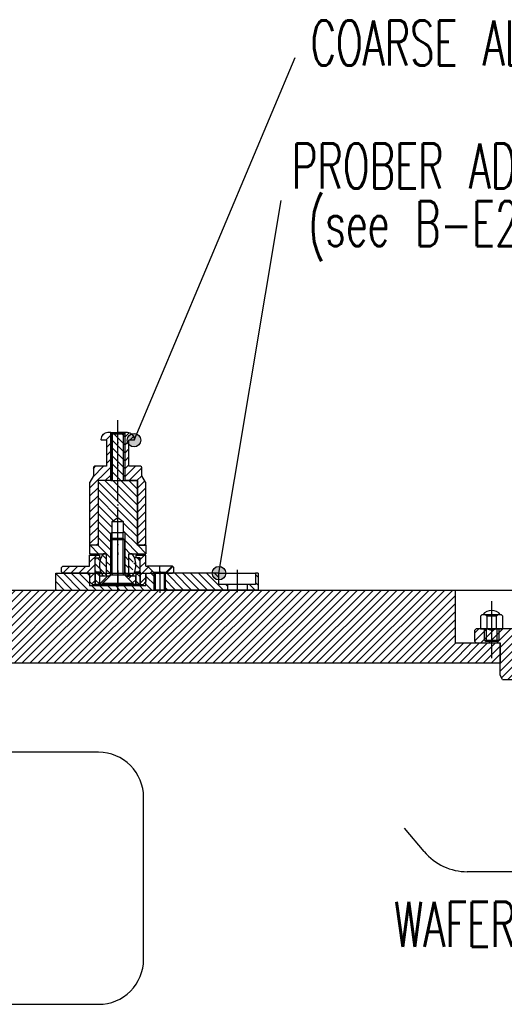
# Model space of a CAD drawing. Extents: x -1763 to 4575, y -3429 to 1051.
# Tile 52 of 80: x 2872 to 3044, y -2611 to -2261. Entities that reach past the tile are written whole.
import ezdxf

# ---------------------------------------------------------------- set-up
doc = ezdxf.new("R2010")
doc.units = 0
doc.linetypes.add('DASHED', pattern=[15, 7, -8])
doc.linetypes.add('DOT_CENTER', pattern=[14, 12, -1, 0, -1])
doc.layers.get('0').update_dxf_attribs({"linetype": 'CONTINUOUS'})
doc.layers.add('1', color=7, linetype='CONTINUOUS')
doc.styles.add('CONVERTER_1', font='txt.shx', dxfattribs={"width": 0.63})
doc.dimstyles.get("Standard").update_dxf_attribs({"dimtxt": 0.18, "dimasz": 0.18, "dimexe": 0.18, "dimexo": 0.0625, "dimgap": 0.09, "dimtad": 0, "dimtih": 1, "dimtoh": 1, "dimdec": 4, "dimzin": 0, "dimtxsty": 'STANDARD', "dimcen": 0.09, "dimazin": 3, "dimtfac": 1, "dimtdec": 4, "dimtofl": 0, "dimtmove": 0, "dimatfit": 3, "dimtolj": 1, "dimtzin": 0})
pattern_1 = [(45, (0, 0), (-1.4142136, 1.4142136), [])]
pattern_2 = [(-45, (0, 0), (1.4142136, 1.4142136), [])]
pattern_3 = [(45, (2e-11, 369.065), (-1.4142136, 1.4142136), [])]
pattern_4 = [(45, (2e-11, -1113.895), (-1.4142136, 1.4142136), [])]
pattern_5 = [(135, (2e-11, -1113.895), (-1.4142136, -1.4142136), [])]
pattern_6 = [(135, (2e-11, -1113.895), (-1.4142136, -1.4142136), [])]
pattern_7 = [(45, (2e-11, -1113.895), (-1.4142136, 1.4142136), [])]
pattern_8 = [(315, (2e-11, -981.8801), (1.4142136, 1.4142136), [])]
pattern_9 = [(45, (6e-14, 435.158), (-1.4142136, 1.4142136), [])]

# ---------------------------------------------------------------- blocks, each defined once
blk = doc.blocks.new('CATCHPIN__1', base_point=(2920.99, -2364.59))
at = {"layer": '1', "linetype": 'CONTINUOUS'}
h = blk.add_hatch(dxfattribs=at)
h.set_pattern_fill('USER', color=1, scale=2, angle=45, pattern_type=0)
h.set_pattern_definition(pattern_3)
edge = h.paths.add_edge_path()
edge.add_line((2898.9, -2419.75), (2903, -2419.75))
edge.add_line((2903, -2419.75), (2903, -2410.45))
edge.add_line((2903, -2410.45), (2901.2, -2410.45))
edge.add_line((2901.2, -2410.45), (2901, -2410.25))
edge.add_arc((2903.5, -2410.25), 2.5, 450, 540, ccw=False)
edge.add_line((2903.5, -2407.75), (2904.5, -2407.75))
edge.add_line((2904.5, -2407.75), (2904.5, -2424.85))
edge.add_line((2904.5, -2424.85), (2900, -2424.85))
edge.add_line((2900, -2424.85), (2900, -2425.65))
edge.add_line((2900, -2425.65), (2900, -2447.85))
edge.add_line((2900, -2447.85), (2897, -2447.85))
edge.add_line((2897, -2447.85), (2897, -2425.69))
edge.add_arc((2897.5, -2425.69), 0.5, 510, 540, ccw=False)
edge.add_line((2897.07, -2425.44), (2898.4, -2423.13))
edge.add_line((2898.4, -2423.13), (2898.4, -2420.25))
edge.add_arc((2898.9, -2420.25), 0.5, 450, 540, ccw=False)
h = blk.add_hatch(dxfattribs=at)
h.set_pattern_fill('USER', color=1, scale=2, angle=45, pattern_type=0)
h.set_pattern_definition(pattern_3)
edge = h.paths.add_edge_path()
edge.add_line((2915.1, -2419.75), (2911, -2419.75))
edge.add_line((2911, -2419.75), (2911, -2410.45))
edge.add_line((2911, -2410.45), (2912.8, -2410.45))
edge.add_line((2912.8, -2410.45), (2913, -2410.25))
edge.add_arc((2910.5, -2410.25), 2.5, 0, 90)
edge.add_line((2910.5, -2407.75), (2909.5, -2407.75))
edge.add_line((2909.5, -2407.75), (2909.5, -2424.85))
edge.add_line((2909.5, -2424.85), (2914, -2424.85))
edge.add_line((2914, -2424.85), (2914, -2425.65))
edge.add_line((2914, -2425.65), (2914, -2447.85))
edge.add_line((2914, -2447.85), (2917, -2447.85))
edge.add_line((2917, -2447.85), (2917, -2425.69))
edge.add_arc((2916.5, -2425.69), 0.5, 0, 30)
edge.add_line((2916.93, -2425.44), (2915.6, -2423.13))
edge.add_line((2915.6, -2423.13), (2915.6, -2420.25))
edge.add_arc((2915.1, -2420.25), 0.5, 0, 90)
at = {"layer": '1', "color": 7, "linetype": 'DOT_CENTER'}
for p, q in [((2907, -2407.75), (2907, -2403.35)), ((2907, -2424.28), (2907, -2407.75)), ((2907, -2447.32), (2907, -2436.3))]:
    blk.add_line(p, q, dxfattribs=at)
at = {"layer": '1', "color": 7, "linetype": 'CONTINUOUS'}
for p, q in [((2904.5, -2407.75), (2903.5, -2407.75)), ((2904.5, -2407.75), (2907, -2407.75)), ((2904.5, -2424.85), (2904.5, -2407.75)), ((2909.5, -2407.75), (2907, -2407.75)), ((2909.5, -2407.75), (2909.5, -2424.85)), ((2910.5, -2407.75), (2909.5, -2407.75)), ((2901.2, -2410.45), (2901, -2410.25)), ((2903, -2410.45), (2901.2, -2410.45)), ((2903, -2410.45), (2903, -2419.75)), ((2911, -2419.75), (2911, -2410.45)), ((2912.8, -2410.45), (2911, -2410.45)), ((2913, -2410.25), (2912.8, -2410.45)), ((2898.4, -2420.25), (2898.4, -2423.13)), ((2903, -2419.75), (2898.9, -2419.75)), ((2903, -2419.75), (2903, -2419.75)), ((2903, -2419.75), (2903, -2419.75)), ((2903, -2419.75), (2903, -2419.75)), ((2903, -2419.75), (2903, -2419.75)), ((2911, -2419.75), (2911, -2419.75)), ((2911, -2419.75), (2911, -2419.75)), ((2911, -2419.75), (2911, -2419.75)), ((2911, -2419.75), (2911, -2419.75)), ((2915.1, -2419.75), (2911, -2419.75)), ((2915.6, -2423.13), (2915.6, -2420.25)), ((2897, -2425.69), (2897, -2447.85)), ((2898.4, -2423.13), (2897.07, -2425.44)), ((2900, -2424.85), (2900, -2425.65)), ((2904.5, -2424.85), (2900, -2424.85)), ((2900, -2425.65), (2900, -2447.85)), ((2914, -2424.85), (2909.5, -2424.85)), ((2914, -2425.65), (2914, -2424.85)), ((2914, -2447.85), (2914, -2425.65)), ((2916.93, -2425.44), (2915.6, -2423.13)), ((2917, -2447.85), (2917, -2425.69)), ((2900, -2447.85), (2897, -2447.85)), ((2917, -2447.85), (2914, -2447.85))]:
    blk.add_line(p, q, dxfattribs=at)
for centre, radius, start, end in [((2903.5, -2410.25), 2.5, 90, 180), ((2910.5, -2410.25), 2.5, 0, 90), ((2898.9, -2420.25), 0.5, 90, 180), ((2915.1, -2420.25), 0.5, 0, 90), ((2897.5, -2425.69), 0.5, 150, 180), ((2916.5, -2425.69), 0.5, 0, 30)]:
    blk.add_arc(centre, radius, start, end, dxfattribs=at)
blk = doc.blocks.new('FLANGE_CP__2', base_point=(2919.65, -2399.28))
at = {"layer": '1', "linetype": 'CONTINUOUS'}
h = blk.add_hatch(dxfattribs=at)
h.set_pattern_fill('USER', color=6, scale=2, angle=45, pattern_type=0)
h.set_pattern_definition(pattern_4)
h.paths.add_polyline_path([(2887, -2455.75), (2887, -2457.25), (2887.5, -2457.75), (2897, -2457.75), (2897, -2460.75), (2898, -2461.75), (2899, -2461.75), (2899, -2452.35), (2900.5, -2452.35), (2900.5, -2451.35), (2897, -2451.35), (2897, -2455.25), (2887.5, -2455.25)])
h = blk.add_hatch(dxfattribs=at)
h.set_pattern_fill('USER', color=6, scale=2, angle=45, pattern_type=0)
h.set_pattern_definition(pattern_4)
h.paths.add_polyline_path([(2915, -2452.35), (2915, -2461.75), (2916, -2461.75), (2917, -2460.75), (2917, -2457.75), (2919.75, -2457.75), (2919.75, -2457.35), (2917.65, -2455.25), (2917, -2455.25), (2917, -2451.35), (2913.5, -2451.35), (2913.5, -2452.35)])
h = blk.add_hatch(dxfattribs=at)
h.set_pattern_fill('USER', color=6, scale=2, angle=45, pattern_type=0)
h.set_pattern_definition(pattern_4)
h.paths.add_polyline_path([(2926.35, -2455.25), (2924.25, -2457.35), (2924.25, -2457.75), (2926.5, -2457.75), (2927, -2457.25), (2927, -2455.75), (2926.5, -2455.25)])
at = {"layer": '1', "color": 6, "linetype": 'DOT_CENTER'}
for p, q in [((2907, -2463.56), (2907, -2449.32)), ((2922, -2458.15), (2922, -2455.01)), ((2926.5, -2455.25), (2927, -2455.75))]:
    blk.add_line(p, q, dxfattribs=at)
at = {"layer": '1', "color": 6, "linetype": 'CONTINUOUS'}
for p, q in [((2897, -2451.35), (2900.5, -2451.35)), ((2897, -2455.25), (2897, -2451.35)), ((2899, -2452.35), (2900.5, -2452.35)), ((2899, -2461.75), (2899, -2452.35)), ((2900.5, -2451.35), (2900.5, -2452.35)), ((2913.5, -2451.35), (2913.5, -2452.35)), ((2913.5, -2451.35), (2917, -2451.35)), ((2915, -2452.35), (2913.5, -2452.35)), ((2915, -2461.75), (2915, -2452.35)), ((2917, -2455.25), (2917, -2451.35)), ((2887.5, -2455.25), (2887, -2455.75)), ((2887, -2457.25), (2887, -2455.75)), ((2887.5, -2457.75), (2887, -2457.25)), ((2887.5, -2455.25), (2897, -2455.25)), ((2917, -2455.25), (2917.65, -2455.25)), ((2919.75, -2457.35), (2917.65, -2455.25)), ((2926.35, -2455.25), (2917.65, -2455.25)), ((2919.75, -2457.75), (2919.75, -2457.35)), ((2919.75, -2457.35), (2924.25, -2457.35)), ((2926.35, -2455.25), (2924.25, -2457.35)), ((2924.25, -2457.35), (2924.25, -2457.75)), ((2926.5, -2455.25), (2926.35, -2455.25)), ((2926.5, -2457.75), (2927, -2457.25)), ((2927, -2457.25), (2927, -2455.75)), ((2897, -2457.75), (2887.5, -2457.75)), ((2897, -2457.75), (2897, -2460.75)), ((2898, -2461.75), (2897, -2460.75)), ((2916, -2461.75), (2917, -2460.75)), ((2917, -2457.75), (2917, -2460.75)), ((2917, -2457.75), (2919.75, -2457.75)), ((2919.75, -2457.75), (2924.25, -2457.75)), ((2924.25, -2457.75), (2926.5, -2457.75)), ((2898, -2461.75), (2899, -2461.75)), ((2899, -2461.75), (2915, -2461.75)), ((2915, -2461.75), (2916, -2461.75))]:
    blk.add_line(p, q, dxfattribs=at)
blk = doc.blocks.new('BALLHEAD_CP__3', base_point=(2915, -2450.15))
at = {"layer": '1', "linetype": 'CONTINUOUS'}
h = blk.add_hatch(dxfattribs=at)
h.set_pattern_fill('USER', color=1, scale=2, angle=135, pattern_type=0)
h.set_pattern_definition(pattern_5)
edge = h.paths.add_edge_path()
edge.add_line((2899.5, -2457.35), (2899, -2456.85))
edge.add_line((2899, -2456.85), (2899, -2452.85))
edge.add_line((2899, -2452.85), (2899.5, -2452.35))
edge.add_line((2899.5, -2452.35), (2901, -2452.35))
edge.add_arc((2907, -2454.85), 6.5, 157.3801, -157.3801)
edge.add_line((2901, -2457.35), (2899.5, -2457.35))
h = blk.add_hatch(dxfattribs=at)
h.set_pattern_fill('USER', color=1, scale=2, angle=135, pattern_type=0)
h.set_pattern_definition(pattern_5)
edge = h.paths.add_edge_path()
edge.add_arc((2907, -2454.85), 6.5, 202.6199, 217.9799, ccw=False)
edge.add_arc((2907, -2454.85), 6.5, 517.3801, 202.6199, ccw=False)
edge.add_arc((2907, -2454.85), 6.5, 502.0201, 517.3801, ccw=False)
edge.add_line((2901.88, -2450.85), (2903, -2450.85))
edge.add_line((2903, -2450.85), (2903, -2458.85))
edge.add_line((2903, -2458.85), (2901.88, -2458.85))
h = blk.add_hatch(dxfattribs=at)
h.set_pattern_fill('USER', color=1, scale=2, angle=135, pattern_type=0)
h.set_pattern_definition(pattern_5)
edge = h.paths.add_edge_path()
edge.add_line((2911, -2458.85), (2911, -2450.85))
edge.add_line((2911, -2450.85), (2912.12, -2450.85))
edge.add_arc((2907, -2454.85), 6.5, 382.6199, 397.9799, ccw=False)
edge.add_arc((2907, -2454.85), 6.5, 337.3801, 382.6199, ccw=False)
edge.add_arc((2907, -2454.85), 6.5, 322.0201, 337.3801, ccw=False)
edge.add_line((2912.12, -2458.85), (2911, -2458.85))
h = blk.add_hatch(dxfattribs=at)
h.set_pattern_fill('USER', color=1, scale=2, angle=135, pattern_type=0)
h.set_pattern_definition(pattern_5)
edge = h.paths.add_edge_path()
edge.add_arc((2907, -2454.85), 6.5, -22.6199, 22.6199)
edge.add_line((2913, -2452.35), (2914.5, -2452.35))
edge.add_line((2914.5, -2452.35), (2915, -2452.85))
edge.add_line((2915, -2452.85), (2915, -2456.85))
edge.add_line((2915, -2456.85), (2914.5, -2457.35))
edge.add_line((2914.5, -2457.35), (2913, -2457.35))
at = {"layer": '1', "color": 1, "linetype": 'DOT_CENTER'}
blk.add_line((2907, -2459.96), (2907, -2450.15), dxfattribs=at)
at = {"layer": '1', "color": 1, "linetype": 'CONTINUOUS'}
for p, q in [((2899, -2452.85), (2899.5, -2452.35)), ((2899, -2456.85), (2899, -2452.85)), ((2899.5, -2452.35), (2901, -2452.35)), ((2903, -2450.85), (2901.88, -2450.85)), ((2903, -2458.85), (2903, -2450.85)), ((2911, -2458.85), (2911, -2450.85)), ((2912.12, -2450.85), (2911, -2450.85)), ((2914.5, -2452.35), (2913, -2452.35)), ((2915, -2452.85), (2914.5, -2452.35)), ((2915, -2456.85), (2915, -2452.85)), ((2899.5, -2457.35), (2899, -2456.85)), ((2901, -2457.35), (2899.5, -2457.35)), ((2913, -2457.35), (2914.5, -2457.35)), ((2914.5, -2457.35), (2915, -2456.85)), ((2903, -2458.85), (2901.88, -2458.85)), ((2912.12, -2458.85), (2911, -2458.85))]:
    blk.add_line(p, q, dxfattribs=at)
for start, end in [(157.3801, -157.3801), (142.0201, 157.3801), (22.6199, 37.9799), (-22.6199, 22.6199), (-157.3801, -142.0201), (-37.9799, -22.6199)]:
    blk.add_arc((2907, -2454.85), 6.5, start, end, dxfattribs=at)
blk = doc.blocks.new('SLEEVE_CP__4', base_point=(2907.98, -2410.4))
at = {"layer": '1', "linetype": 'CONTINUOUS'}
h = blk.add_hatch(dxfattribs=at)
h.set_pattern_fill('USER', color=4, scale=2, angle=135, pattern_type=0)
h.set_pattern_definition(pattern_6)
h.paths.add_polyline_path([(2899, -2461.75), (2899, -2457.35), (2900.5, -2457.35), (2900.5, -2461.75)])
h = blk.add_hatch(dxfattribs=at)
h.set_pattern_fill('USER', color=4, scale=2, angle=135, pattern_type=0)
h.set_pattern_definition(pattern_6)
h.paths.add_polyline_path([(2913.5, -2461.75), (2913.5, -2457.35), (2915, -2457.35), (2915, -2461.75)])
at = {"layer": '1', "color": 4, "linetype": 'CONTINUOUS'}
for p, q in [((2900.5, -2457.35), (2899, -2457.35)), ((2899, -2457.35), (2899, -2461.75)), ((2901, -2457.35), (2900.5, -2457.35)), ((2913.5, -2457.35), (2913, -2457.35)), ((2915, -2457.35), (2913.5, -2457.35)), ((2915, -2457.35), (2915, -2461.75)), ((2900.5, -2461.75), (2899, -2461.75)), ((2913.5, -2461.75), (2900.5, -2461.75)), ((2915, -2461.75), (2913.5, -2461.75))]:
    blk.add_line(p, q, dxfattribs=at)
at = {"layer": '1', "color": 4, "linetype": 'DASHED'}
for p, q in [((2900.5, -2457.35), (2900.5, -2461.75)), ((2913.5, -2457.35), (2913.5, -2461.75))]:
    blk.add_line(p, q, dxfattribs=at)
at = {"layer": '1', "color": 1, "linetype": 'DOT_CENTER'}
blk.add_line((2907, -2456.79), (2907, -2462.7), dxfattribs=at)
blk = doc.blocks.new('WASHER_CP__5', base_point=(2907.79, -2430.42))
at = {"layer": '1', "linetype": 'CONTINUOUS'}
h = blk.add_hatch(dxfattribs=at)
h.set_pattern_fill('USER', color=3, scale=2, angle=45, pattern_type=0)
h.set_pattern_definition(pattern_7)
h.paths.add_polyline_path([(2900.6, -2458.85), (2903.8, -2458.85), (2903.8, -2459.16), (2901.3, -2461.65), (2900.6, -2461.65)])
h = blk.add_hatch(dxfattribs=at)
h.set_pattern_fill('USER', color=3, scale=2, angle=45, pattern_type=0)
h.set_pattern_definition(pattern_7)
h.paths.add_polyline_path([(2910.2, -2459.16), (2910.2, -2458.85), (2913.4, -2458.85), (2913.4, -2461.65), (2912.7, -2461.65)])
at = {"layer": '1', "color": 3, "linetype": 'CONTINUOUS'}
for p, q in [((2900.6, -2461.65), (2900.6, -2458.85)), ((2903.8, -2458.85), (2900.6, -2458.85)), ((2903.8, -2459.16), (2901.3, -2461.65)), ((2904, -2458.85), (2903.8, -2458.85)), ((2903.8, -2459.16), (2903.8, -2458.85)), ((2910.2, -2458.85), (2910.1, -2458.85)), ((2913.4, -2458.85), (2910.2, -2458.85)), ((2910.2, -2459.16), (2910.2, -2458.85)), ((2912.7, -2461.65), (2910.2, -2459.16)), ((2913.4, -2461.65), (2913.4, -2458.85)), ((2900.6, -2461.65), (2901.3, -2461.65)), ((2901.3, -2461.65), (2912.7, -2461.65)), ((2912.7, -2461.65), (2913.4, -2461.65))]:
    blk.add_line(p, q, dxfattribs=at)
at = {"layer": '1', "color": 1, "linetype": 'DOT_CENTER'}
blk.add_line((2907, -2463.35), (2907, -2458.31), dxfattribs=at)
blk = doc.blocks.new('SCREW_CP__6', base_point=(2913, -2441.76))
at = {"layer": '1', "color": 7, "linetype": 'DOT_CENTER'}
blk.add_line((2907, -2464.06), (2907, -2441.26), dxfattribs=at)
at = {"layer": '1', "color": 7, "linetype": 'CONTINUOUS'}
for p, q in [((2905, -2445.46), (2904.5, -2445.96)), ((2904.5, -2457.66), (2904.5, -2445.96)), ((2909.5, -2445.96), (2904.5, -2445.96)), ((2905, -2445.96), (2905, -2445.46)), ((2909, -2445.46), (2905, -2445.46)), ((2905, -2457.66), (2905, -2445.96)), ((2909, -2445.46), (2909.5, -2445.96)), ((2909, -2445.96), (2909, -2445.46)), ((2909, -2457.66), (2909, -2445.96)), ((2909.5, -2457.66), (2909.5, -2445.96)), ((2904.5, -2458.46), (2904.5, -2457.66)), ((2905, -2457.66), (2905, -2458.46)), ((2909, -2457.66), (2909, -2458.46)), ((2909.5, -2457.66), (2909.5, -2458.46)), ((2904.5, -2458.46), (2901.5, -2461.46)), ((2905, -2458.46), (2904.5, -2458.46)), ((2909, -2458.46), (2905, -2458.46)), ((2909.5, -2458.46), (2909, -2458.46)), ((2909.5, -2458.46), (2912.5, -2461.46)), ((2912.5, -2461.46), (2901.5, -2461.46))]:
    blk.add_line(p, q, dxfattribs=at)
blk = doc.blocks.new('GUIDE_CP__7', base_point=(2914.5, -2414.51))
at = {"layer": '1', "linetype": 'CONTINUOUS'}
h = blk.add_hatch(dxfattribs=at)
h.set_pattern_fill('USER', color=5, scale=2, angle=315, pattern_type=0)
h.set_pattern_definition(pattern_8)
h.paths.add_polyline_path([(2904.5, -2408.35), (2904.5, -2424.85), (2909.5, -2424.85), (2909.5, -2408.35)])
h = blk.add_hatch(dxfattribs=at)
h.set_pattern_fill('USER', color=5, scale=2, angle=315, pattern_type=0)
h.set_pattern_definition(pattern_8)
h.paths.add_polyline_path([(2900, -2424.85), (2900, -2447.85), (2897, -2447.85), (2897, -2450.85), (2903, -2450.85), (2903, -2458.85), (2903.8, -2458.85), (2904.5, -2458.16), (2904.5, -2443.95), (2904.5, -2443.37), (2905, -2443.37), (2905, -2443.35), (2905, -2439.35), (2907, -2437.91), (2909, -2439.35), (2909, -2443.35), (2909.5, -2443.35), (2909.5, -2458.16), (2910.2, -2458.85), (2911, -2458.85), (2911, -2450.85), (2917, -2450.85), (2917, -2447.85), (2914, -2447.85), (2914, -2424.85), (2909.5, -2424.85), (2904.5, -2424.85)])
at = {"layer": '1', "color": 5, "linetype": 'CONTINUOUS'}
for p, q in [((2904.5, -2408.35), (2905, -2407.85)), ((2904.5, -2408.35), (2904.5, -2424.85)), ((2909.5, -2408.35), (2904.5, -2408.35)), ((2909, -2407.85), (2905, -2407.85)), ((2905, -2407.85), (2905, -2424.85)), ((2909.5, -2408.35), (2909, -2407.85)), ((2909, -2407.85), (2909, -2424.85)), ((2909.5, -2408.35), (2909.5, -2424.85)), ((2904.5, -2424.85), (2900, -2424.85)), ((2900, -2424.85), (2900, -2447.85)), ((2904.5, -2424.85), (2909.5, -2424.85)), ((2909.5, -2424.85), (2914, -2424.85)), ((2914, -2424.85), (2914, -2447.85)), ((2905, -2439.35), (2907, -2437.91)), ((2905, -2443.35), (2905, -2439.35)), ((2905, -2439.35), (2909, -2439.35)), ((2907, -2437.91), (2909, -2439.35)), ((2909, -2439.35), (2909, -2443.35)), ((2904.5, -2443.95), (2904.5, -2443.37)), ((2904.5, -2443.37), (2905, -2443.37)), ((2905, -2443.35), (2909, -2443.35)), ((2905, -2443.37), (2905, -2443.35)), ((2905, -2445.46), (2905, -2443.37)), ((2909, -2445.46), (2909, -2443.35)), ((2909.5, -2443.35), (2909, -2443.35)), ((2909.5, -2443.35), (2909.5, -2458.16)), ((2904.5, -2458.16), (2904.5, -2443.95)), ((2897, -2447.85), (2897, -2450.85)), ((2900, -2447.85), (2897, -2447.85)), ((2914, -2447.85), (2917, -2447.85)), ((2917, -2447.85), (2917, -2450.85)), ((2897, -2450.85), (2903, -2450.85)), ((2903, -2458.85), (2903, -2450.85)), ((2911, -2458.85), (2911, -2450.85)), ((2911, -2450.85), (2917, -2450.85)), ((2903.8, -2458.85), (2903, -2458.85)), ((2904.5, -2458.16), (2903.8, -2458.85)), ((2909.5, -2458.16), (2910.2, -2458.85)), ((2910.2, -2458.85), (2911, -2458.85))]:
    blk.add_line(p, q, dxfattribs=at)
at = {"layer": '1', "color": 5, "linetype": 'DOT_CENTER'}
blk.add_line((2907, -2460.53), (2907, -2408.26), dxfattribs=at)
blk = doc.blocks.new('CATCH_PIN_ASSY__8', base_point=(2934.73, -2400.35))
at = {"layer": '1'}
for name, p in [('CATCHPIN__1', (2920.99, -2364.59)), ('GUIDE_CP__7', (2914.5, -2414.51)), ('SCREW_CP__6', (2913, -2441.76)), ('FLANGE_CP__2', (2919.65, -2399.28)), ('BALLHEAD_CP__3', (2915, -2450.15)), ('SLEEVE_CP__4', (2907.98, -2410.4)), ('WASHER_CP__5', (2907.79, -2430.42))]:
    blk.add_blockref(name, p, dxfattribs=at)
blk = doc.blocks.new('PIN_ASSY2__9', base_point=(3587, -2400.6))
at = {"layer": '1', "linetype": 'CONTINUOUS'}
h = blk.add_hatch(dxfattribs=at)
h.set_pattern_fill('USER', color=5, scale=2, angle=-45, pattern_type=0)
h.set_pattern_definition(pattern_2)
h.paths.add_polyline_path([(2885, -2463.75), (2920.4, -2463.75), (2920.4, -2457.75), (2917, -2457.75), (2917, -2462.15), (2897, -2462.15), (2897, -2457.75), (2885, -2457.75)])
h = blk.add_hatch(dxfattribs=at)
h.set_pattern_fill('USER', color=5, scale=2, angle=-45, pattern_type=0)
h.set_pattern_definition(pattern_2)
h.paths.add_polyline_path([(2943, -2457.75), (2943, -2461.75), (2946, -2461.75), (2946, -2463.75), (2923.6, -2463.75), (2923.6, -2457.75)])
h = blk.add_hatch(dxfattribs=at)
h.set_pattern_fill('USER', color=5, scale=2, angle=-45, pattern_type=0)
h.set_pattern_definition(pattern_2)
h.paths.add_polyline_path([(2956, -2461.75), (2956, -2457.75), (2957, -2457.75), (2957, -2463.75), (2953, -2463.75), (2953, -2461.75)])
at = {"layer": '1', "color": 5, "linetype": 'DOT_CENTER'}
for p, q in [((2922, -2457.07), (2922, -2464.8)), ((2949.5, -2456.52), (2949.5, -2464.52))]:
    blk.add_line(p, q, dxfattribs=at)
at = {"layer": '1', "color": 5, "linetype": 'CONTINUOUS'}
for p, q in [((2885, -2457.75), (2897, -2457.75)), ((2885, -2463.75), (2885, -2457.75)), ((2897, -2457.75), (2897, -2462.15)), ((2897, -2457.75), (2917, -2457.75)), ((2917, -2462.15), (2917, -2457.75)), ((2917, -2457.75), (2920.4, -2457.75)), ((2920, -2463.75), (2920, -2457.75)), ((2920.4, -2463.75), (2920.4, -2457.75)), ((2920.4, -2457.75), (2923.6, -2457.75)), ((2943, -2457.75), (2923.6, -2457.75)), ((2923.6, -2463.75), (2923.6, -2457.75)), ((2924, -2463.75), (2924, -2457.75)), ((2943, -2457.75), (2956, -2457.75)), ((2943, -2461.75), (2943, -2457.75)), ((2956, -2457.75), (2956, -2461.75)), ((2957, -2457.75), (2956, -2457.75)), ((2957, -2457.75), (2957, -2463.75)), ((2885, -2463.75), (2920.4, -2463.75)), ((2897, -2462.15), (2917, -2462.15)), ((2923.6, -2463.75), (2920.4, -2463.75)), ((2946, -2463.75), (2923.6, -2463.75)), ((2946, -2461.75), (2943, -2461.75)), ((2953, -2461.75), (2946, -2461.75)), ((2946, -2461.75), (2946, -2463.75)), ((2953, -2463.75), (2946, -2463.75)), ((2953, -2461.75), (2953, -2463.75)), ((2956, -2461.75), (2953, -2461.75)), ((2957, -2463.75), (2953, -2463.75))]:
    blk.add_line(p, q, dxfattribs=at)
at = {"layer": '1'}
blk.add_blockref('CATCH_PIN_ASSY__8', (2934.73, -2400.35), dxfattribs=at)
blk = doc.blocks.new('HEADPLATE__22', base_point=(3436, -2504.75))
at = {"layer": '1', "linetype": 'CONTINUOUS'}
h = blk.add_hatch(dxfattribs=at)
h.set_pattern_fill('USER', color=1, scale=2, angle=45, pattern_type=0)
h.set_pattern_definition(pattern_1)
h.paths.add_polyline_path([(2824.92, -2463.75), (3027, -2463.75), (3027, -2482.55), (3043, -2482.55), (3043, -2489.75), (2824.92, -2489.75)])
at = {"layer": '1', "color": 1, "linetype": 'CONTINUOUS'}
for p, q in [((2824.92, -2463.75), (3027, -2463.75)), ((3027, -2463.75), (3081, -2463.75)), ((3027, -2463.75), (3027, -2482.55)), ((3027, -2482.55), (3043, -2482.55)), ((3043, -2482.55), (3043, -2489.75)), ((3043, -2489.75), (2824.92, -2489.75))]:
    blk.add_line(p, q, dxfattribs=at)
at = {"layer": '1'}
blk.add_blockref('PIN_ASSY2__9', (3587, -2400.6), dxfattribs=at)
blk = doc.blocks.new('TSK_APM90__23', base_point=(2940, -2520.16))
at = {"layer": '1'}
blk.add_blockref('HEADPLATE__22', (3436, -2504.75), dxfattribs=at)
blk = doc.blocks.new('MITNEHMER_S', base_point=(3316.5, -2491.11))
at = {"layer": '1', "linetype": 'CONTINUOUS'}
h = blk.add_hatch(dxfattribs=at)
h.set_pattern_fill('USER', color=3, scale=2, angle=45, pattern_type=0)
h.set_pattern_definition(pattern_1)
h.paths.add_polyline_path([(3309.5, -2484.55), (3309.5, -2489.55), (3296.5, -2489.55), (3296.5, -2484.55)])
h = blk.add_hatch(dxfattribs=at)
h.set_pattern_fill('USER', color=3, scale=2, angle=45, pattern_type=0)
h.set_pattern_definition(pattern_1)
h.paths.add_polyline_path([(3309.9, -2484.55), (3309.9, -2489.55), (3309.5, -2489.55), (3309.5, -2484.55)])
h = blk.add_hatch(dxfattribs=at)
h.set_pattern_fill('USER', color=3, scale=2, angle=45, pattern_type=0)
h.set_pattern_definition(pattern_1)
h.paths.add_polyline_path([(3313.5, -2484.55), (3313.5, -2489.55), (3313.1, -2489.55), (3313.1, -2484.55)])
h = blk.add_hatch(dxfattribs=at)
h.set_pattern_fill('USER', color=3, scale=2, angle=45, pattern_type=0)
h.set_pattern_definition(pattern_1)
h.paths.add_polyline_path([(3316.5, -2484.55), (3316.5, -2489.55), (3313.5, -2489.55), (3313.5, -2484.55)])
at = {"layer": '1', "color": 3, "linetype": 'CONTINUOUS'}
for p, q in [((3296.5, -2484.55), (3296.5, -2489.55)), ((3309.5, -2484.55), (3296.5, -2484.55)), ((3309.9, -2484.55), (3309.5, -2484.55)), ((3309.9, -2489.55), (3309.9, -2484.55)), ((3313.1, -2484.55), (3309.9, -2484.55)), ((3313.1, -2484.55), (3313.1, -2489.55)), ((3313.5, -2484.55), (3313.1, -2484.55)), ((3316.5, -2484.55), (3313.5, -2484.55)), ((3316.5, -2489.55), (3316.5, -2484.55)), ((3296.5, -2489.55), (3309.5, -2489.55)), ((3309.5, -2489.55), (3309.9, -2489.55)), ((3309.9, -2489.55), (3313.1, -2489.55)), ((3313.1, -2489.55), (3313.5, -2489.55)), ((3313.5, -2489.55), (3316.5, -2489.55))]:
    blk.add_line(p, q, dxfattribs=at)
at = {"layer": '1', "color": 3, "linetype": 'DASHED'}
for p, q in [((3309.5, -2484.55), (3309.5, -2489.55)), ((3313.5, -2489.55), (3313.5, -2484.55))]:
    blk.add_line(p, q, dxfattribs=at)
at = {"layer": '1', "color": 3, "linetype": 'DOT_CENTER'}
blk.add_line((3311.5, -2491.11), (3311.5, -2483.16), dxfattribs=at)
blk = doc.blocks.new('SHAFT_HOLDER_S', base_point=(3070.51, -2464.58))
at = {"layer": '1', "color": 6, "linetype": 'DOT_CENTER'}
for p, q in [((3073.51, -2467.08), (3073.51, -2476.55)), ((3082.17, -2473.55), (3067.77, -2473.55)), ((3073.51, -2476.55), (3073.5, -2487.05))]:
    blk.add_line(p, q, dxfattribs=at)
at = {"layer": '1', "color": 6, "linetype": 'CONTINUOUS'}
for p, q in [((3070.51, -2469.05), (3071.01, -2468.55)), ((3070.51, -2469.05), (3076.51, -2469.05)), ((3070.51, -2469.05), (3070.51, -2484.05)), ((3076.01, -2468.55), (3071.01, -2468.55)), ((3076.01, -2468.55), (3076.51, -2469.05)), ((3076.51, -2471.1), (3076.51, -2469.05)), ((3073.51, -2476.55), (3071.91, -2477.05)), ((3075.11, -2477.05), (3071.91, -2477.05)), ((3071.91, -2477.05), (3071.91, -2484.55)), ((3075.11, -2477.05), (3073.51, -2476.55)), ((3075.11, -2484.55), (3075.11, -2477.05)), ((3076.51, -2484.05), (3076.51, -2476)), ((3071.51, -2484.55), (3071.51, -2479.05)), ((3071.51, -2479.05), (3075.51, -2479.05)), ((3075.51, -2479.05), (3075.51, -2484.55)), ((3070.51, -2484.05), (3071.01, -2484.55)), ((3071.01, -2484.55), (3071.51, -2484.55)), ((3071.51, -2484.55), (3071.91, -2484.55)), ((3071.91, -2484.55), (3075.11, -2484.55)), ((3075.11, -2484.55), (3075.51, -2484.55)), ((3075.51, -2484.55), (3076.01, -2484.55)), ((3076.01, -2484.55), (3076.51, -2484.05))]:
    blk.add_line(p, q, dxfattribs=at)
for start, end in [(101.537, 180), (180, -101.537)]:
    blk.add_arc((3077.01, -2473.55), 2.5, start, end, dxfattribs=at)
blk = doc.blocks.new('BUMPER', base_point=(3036, -2487.98))
at = {"layer": '1', "color": 7, "linetype": 'DOT_CENTER'}
for p, q in [((3040, -2467.74), (3040, -2478.05)), ((3040, -2478.05), (3040, -2487.98))]:
    blk.add_line(p, q, dxfattribs=at)
at = {"layer": '1', "color": 7, "linetype": 'CONTINUOUS'}
for p, q in [((3036, -2473.05), (3036.5, -2472.55)), ((3036, -2473.05), (3036, -2477.55)), ((3036.8, -2472.55), (3036.5, -2472.55)), ((3037.75, -2472.55), (3036.8, -2472.55)), ((3042.25, -2472.55), (3037.75, -2472.55)), ((3037.75, -2472.55), (3038.25, -2473.05)), ((3041.75, -2473.05), (3038.25, -2473.05)), ((3038.25, -2473.05), (3038.25, -2477.55)), ((3041.75, -2473.05), (3042.25, -2472.55)), ((3041.75, -2477.55), (3041.75, -2473.05)), ((3043.2, -2472.55), (3042.25, -2472.55)), ((3043.5, -2472.55), (3043.2, -2472.55)), ((3043.5, -2472.55), (3044, -2473.05)), ((3044, -2477.55), (3044, -2473.05)), ((3036, -2477.55), (3037.5, -2477.55)), ((3037.5, -2477.55), (3038, -2477.55)), ((3037.5, -2481.55), (3037.5, -2477.55)), ((3037.5, -2477.55), (3038, -2477.55)), ((3038, -2477.55), (3042.5, -2477.55)), ((3038, -2477.55), (3042.5, -2477.55)), ((3038, -2477.55), (3038, -2482.05)), ((3038.25, -2477.55), (3040, -2478.05)), ((3040, -2478.05), (3041.75, -2477.55)), ((3042, -2482.05), (3042, -2477.55)), ((3042.5, -2477.55), (3044, -2477.55)), ((3042.5, -2477.55), (3042.5, -2481.55)), ((3037.5, -2481.55), (3042.5, -2481.55)), ((3037.5, -2481.55), (3038, -2482.05)), ((3042, -2482.05), (3038, -2482.05)), ((3042, -2482.05), (3042.5, -2481.55))]:
    blk.add_line(p, q, dxfattribs=at)
at = {"layer": '1', "color": 5, "linetype": 'CONTINUOUS'}
blk.add_arc((3040, -2475.21), 4.16, 39.7703, 140.2297, dxfattribs=at)
blk = doc.blocks.new('RI_2010_12_5', base_point=(3200, -2249.62))
at = {"layer": '1', "linetype": 'CONTINUOUS'}
h = blk.add_hatch(dxfattribs=at)
h.set_pattern_fill('USER', color=4, scale=2, angle=45, pattern_type=0)
h.set_pattern_definition(pattern_9)
h.paths.add_polyline_path([(3043, -2494.03), (3043.88, -2495.55), (3069.5, -2495.55), (3069.5, -2490.55), (3071.25, -2490.55), (3071.25, -2486.55), (3070.5, -2486.55), (3070.5, -2465.55), (3067.5, -2465.55), (3067, -2466.05), (3067, -2471.05), (3067, -2476.05), (3067, -2477.55), (3034.5, -2477.55), (3034, -2478.05), (3034, -2482.05), (3034.5, -2482.55), (3043, -2482.55)])
h = blk.add_hatch(dxfattribs=at)
h.set_pattern_fill('USER', color=4, scale=2, angle=45, pattern_type=0)
h.set_pattern_definition(pattern_9)
h.paths.add_polyline_path([(3076.5, -2486.55), (3075.75, -2486.55), (3075.75, -2490.55), (3077.5, -2490.55), (3077.5, -2495.55), (3080, -2495.55), (3096.9, -2495.55), (3097.9, -2494.55), (3097.9, -2492.05), (3094.9, -2492.05), (3094.9, -2485.55), (3093.9, -2484.55), (3080, -2484.55), (3080, -2476.05), (3080, -2471.05), (3080, -2466.05), (3079.5, -2465.55), (3076.5, -2465.55)])
h = blk.add_hatch(dxfattribs=at)
h.set_pattern_fill('USER', color=4, scale=2, angle=45, pattern_type=0)
h.set_pattern_definition(pattern_9)
h.paths.add_polyline_path([(3317.5, -2489.55), (3313.75, -2489.55), (3313.75, -2491.55), (3315.5, -2491.55), (3315.5, -2495.55), (3320, -2495.55), (3327.64, -2495.55), (3356.12, -2495.55), (3357, -2494.03), (3357, -2482.55), (3365.5, -2482.55), (3366, -2482.05), (3366, -2478.05), (3365.5, -2477.55), (3333, -2477.55), (3333, -2466.05), (3332.5, -2465.55), (3320.5, -2465.55), (3320, -2466.05), (3320, -2484.55), (3317.5, -2484.55)])
h = blk.add_hatch(dxfattribs=at)
h.set_pattern_fill('USER', color=4, scale=2, angle=45, pattern_type=0)
h.set_pattern_definition(pattern_9)
h.paths.add_polyline_path([(3307.5, -2495.55), (3303.1, -2495.55), (3302.1, -2494.55), (3302.1, -2492.05), (3305.1, -2492.05), (3305.1, -2489.55), (3309.25, -2489.55), (3309.25, -2491.55), (3307.5, -2491.55)])
at = {"layer": '1', "color": 4, "linetype": 'DOT_CENTER'}
for p, q in [((3200, -2458.14), (3200, -2505.12)), ((3073.5, -2496.73), (3073.5, -2463.05)), ((3064.77, -2473.55), (3083.05, -2473.55)), ((3311.5, -2481.24), (3311.5, -2499.15))]:
    blk.add_line(p, q, dxfattribs=at)
at = {"layer": '1', "color": 4, "linetype": 'CONTINUOUS'}
for p, q in [((3067.5, -2465.55), (3067, -2466.05)), ((3067, -2471.05), (3067, -2466.05)), ((3067.5, -2465.55), (3070.5, -2465.55)), ((3070.5, -2465.55), (3076.5, -2465.55)), ((3070.5, -2465.55), (3070.5, -2486.55)), ((3076.5, -2486.55), (3076.5, -2465.55)), ((3076.5, -2465.55), (3079.5, -2465.55)), ((3080, -2466.05), (3079.5, -2465.55)), ((3080, -2471.05), (3080, -2466.05)), ((3320, -2466.05), (3320.5, -2465.55)), ((3320, -2466.05), (3320, -2484.55)), ((3320.5, -2465.55), (3332.5, -2465.55)), ((3333, -2466.05), (3332.5, -2465.55)), ((3333, -2466.05), (3333, -2477.55)), ((3067, -2476.05), (3067, -2471.05)), ((3080, -2476.05), (3080, -2471.05)), ((3034.5, -2477.55), (3034, -2478.05)), ((3034, -2482.05), (3034, -2478.05)), ((3067, -2477.55), (3034.5, -2477.55)), ((3067, -2477.55), (3067, -2476.05)), ((3080, -2484.55), (3080, -2476.05)), ((3365.5, -2477.55), (3333, -2477.55)), ((3366, -2478.05), (3365.5, -2477.55)), ((3366, -2478.05), (3366, -2482.05)), ((3034.5, -2482.55), (3034, -2482.05)), ((3365.5, -2482.55), (3366, -2482.05)), ((3034.5, -2482.55), (3043, -2482.55)), ((3043, -2494.03), (3043, -2482.55)), ((3080, -2484.55), (3093.9, -2484.55)), ((3094.9, -2485.55), (3093.9, -2484.55)), ((3094.9, -2492.05), (3094.9, -2485.55)), ((3306.1, -2484.55), (3305.1, -2485.55)), ((3305.1, -2485.55), (3305.1, -2489.55)), ((3306.1, -2484.55), (3317.5, -2484.55)), ((3317.5, -2484.55), (3317.5, -2489.55)), ((3317.5, -2484.55), (3320, -2484.55)), ((3357, -2482.55), (3357, -2494.03)), ((3357, -2482.55), (3365.5, -2482.55)), ((3070.5, -2486.55), (3071.25, -2486.55)), ((3071.25, -2486.55), (3075.75, -2486.55)), ((3071.25, -2486.55), (3071.25, -2490.55)), ((3076.5, -2486.55), (3075.75, -2486.55)), ((3075.75, -2490.55), (3075.75, -2486.55)), ((3071.25, -2490.55), (3069.5, -2490.55)), ((3069.5, -2490.55), (3069.5, -2495.55)), ((3075.75, -2490.55), (3071.25, -2490.55)), ((3077.5, -2490.55), (3075.75, -2490.55)), ((3077.5, -2495.55), (3077.5, -2490.55)), ((3094.9, -2492.05), (3097.9, -2492.05)), ((3097.9, -2492.05), (3097.9, -2494.55)), ((3302.1, -2492.05), (3305.1, -2492.05)), ((3302.1, -2494.55), (3302.1, -2492.05)), ((3305.1, -2489.55), (3305.1, -2492.05)), ((3309.25, -2489.55), (3305.1, -2489.55)), ((3309.25, -2491.55), (3307.5, -2491.55)), ((3307.5, -2491.55), (3307.5, -2495.55)), ((3309.25, -2491.55), (3309.25, -2489.55)), ((3313.75, -2489.55), (3309.25, -2489.55)), ((3313.75, -2491.55), (3309.25, -2491.55)), ((3317.5, -2489.55), (3313.75, -2489.55)), ((3313.75, -2489.55), (3313.75, -2491.55)), ((3315.5, -2491.55), (3313.75, -2491.55)), ((3315.5, -2495.55), (3315.5, -2491.55)), ((3043.88, -2495.55), (3043, -2494.03)), ((3043.88, -2495.55), (3069.5, -2495.55)), ((3069.5, -2495.55), (3072.36, -2495.55)), ((3072.36, -2495.55), (3077.5, -2495.55)), ((3077.5, -2495.55), (3080, -2495.55)), ((3080, -2495.55), (3096.9, -2495.55)), ((3096.9, -2495.55), (3097.9, -2494.55)), ((3302.1, -2494.55), (3303.1, -2495.55)), ((3303.1, -2495.55), (3307.5, -2495.55)), ((3307.5, -2495.55), (3315.5, -2495.55)), ((3315.5, -2495.55), (3320, -2495.55)), ((3320, -2495.55), (3327.64, -2495.55)), ((3327.64, -2495.55), (3356.12, -2495.55)), ((3357, -2494.03), (3356.12, -2495.55))]:
    blk.add_line(p, q, dxfattribs=at)
at = {"layer": '1', "color": 4, "linetype": 'DASHED'}
for p, q in [((3067, -2471.05), (3080, -2471.05)), ((3080, -2476.05), (3067, -2476.05))]:
    blk.add_line(p, q, dxfattribs=at)
at = {"layer": '1'}
for name, p in [('BUMPER', (3036, -2487.98)), ('SHAFT_HOLDER_S', (3070.51, -2464.58)), ('MITNEHMER_S', (3316.5, -2491.11))]:
    blk.add_blockref(name, p, dxfattribs=at)
blk = doc.blocks.new('RI_ASSY_S', base_point=(3034.9, -2508.83))
blk.add_blockref('RI_2010_12_5', (3200, -2249.62))
blk = doc.blocks.new('WP_DOCK_FIN', base_point=(2963.31, -2512.21))
at = {"layer": '1'}
blk.add_blockref('RI_ASSY_S', (3034.9, -2508.83), dxfattribs=at)
blk = doc.blocks.new('D-E7015-60015-1S11A', base_point=(3568.53, -1838.2))
at = {"layer": '1'}
blk.add_blockref('WP_DOCK_FIN', (2963.31, -2512.21), dxfattribs=at)
blk = doc.blocks.new('TEXT__53', base_point=(2606.93, -2611.06))
at = {"layer": '1'}
h = blk.add_hatch(color=1, dxfattribs=at)
edge = h.paths.add_edge_path()
edge.add_arc((2912.8, -2410.45), 2.4, -180, 180)
h = blk.add_hatch(color=1, dxfattribs=at)
edge = h.paths.add_edge_path()
edge.add_arc((2943, -2457.75), 2.4, -180, 180)
at = {"layer": '1', "color": 1, "linetype": 'CONTINUOUS'}
for p, q in [((3016, -2556.75), (3009.03, -2548.43)), ((3195, -2563.91), (3031.34, -2563.91))]:
    blk.add_line(p, q, dxfattribs=at)
at = {"layer": '1', "color": 1}
blk.add_lwpolyline([(2642.93, -2611.06), (2900.21, -2611.06, 0.414214), (2916.21, -2595.06), (2916.21, -2537.46, 0.414214), (2900.21, -2521.46), (2642.93, -2521.46, 0.414214), (2626.93, -2537.46), (2626.93, -2595.06, 0.414214)], format="xyb", close=True, dxfattribs=at)
for centre in [(2912.8, -2410.45), (2943, -2457.75)]:
    blk.add_circle(centre, 2.4, dxfattribs=at)
at = {"layer": '1', "color": 1, "linetype": 'CONTINUOUS'}
blk.add_arc((3031.34, -2543.91), 20, -140.0612, -90, dxfattribs=at)
at = {"layer": '1', "color": 1, "style": 'CONVERTER_1', "width": 0.63}
for s, p in [('COARSE ALIGNMENT PIN', (2975.57, -2277.24)), ('PROBER ADAPTER PLATE', (2968.92, -2320.93)), ('(see B-E2769-23202-1)', (2974.74, -2341.47)), ('WAFER PROBER INTERFACE WITH POGO TOWER', (3005.35, -2590.59))]:
    blk.add_text(s, height=16, dxfattribs=at).set_placement(p)
at = {"layer": '1', "color": 1, "insert": (2634.93, -2603.06), "char_height": 16, "attachment_point": 7, "style": 'CONVERTER_1'}
blk.add_mtext('DISTANCE RANGE\\PFROM STIFFENER TOP SURFACE\\PTO HEADPLATE', dxfattribs=at)
at = {"layer": '1', "color": 1, "linetype": 'CONTINUOUS', "has_arrowhead": 0}
for points in [[(2912.8, -2410.45), (2970.1, -2274.35)], [(2943, -2457.75), (2965.08, -2325.25)]]:
    blk.add_leader(points, dimstyle='Standard', dxfattribs=at)
blk = doc.blocks.new('WPIF_TSK__54', base_point=(3237.82, -3712.74))
blk.add_blockref('D-E7015-60015-1S11A', (3568.53, -1838.2))
at = {"layer": '1'}
for name, p in [('TEXT__53', (2606.93, -2611.06)), ('TSK_APM90__23', (2940, -2520.16))]:
    blk.add_blockref(name, p, dxfattribs=at)
blk = doc.blocks.new('C-E2803-62282-1S11B__55', base_point=(3200, -2449.25))
at = {"layer": '1'}
blk.add_blockref('WPIF_TSK__54', (3237.82, -3712.74), dxfattribs=at)

msp = doc.modelspace()

# ---------------------------------------------------------------- block references
at = {"layer": '1'}
msp.add_blockref('C-E2803-62282-1S11B__55', (3200, -2449.25), dxfattribs=at)

doc.saveas('drawing.dxf')
